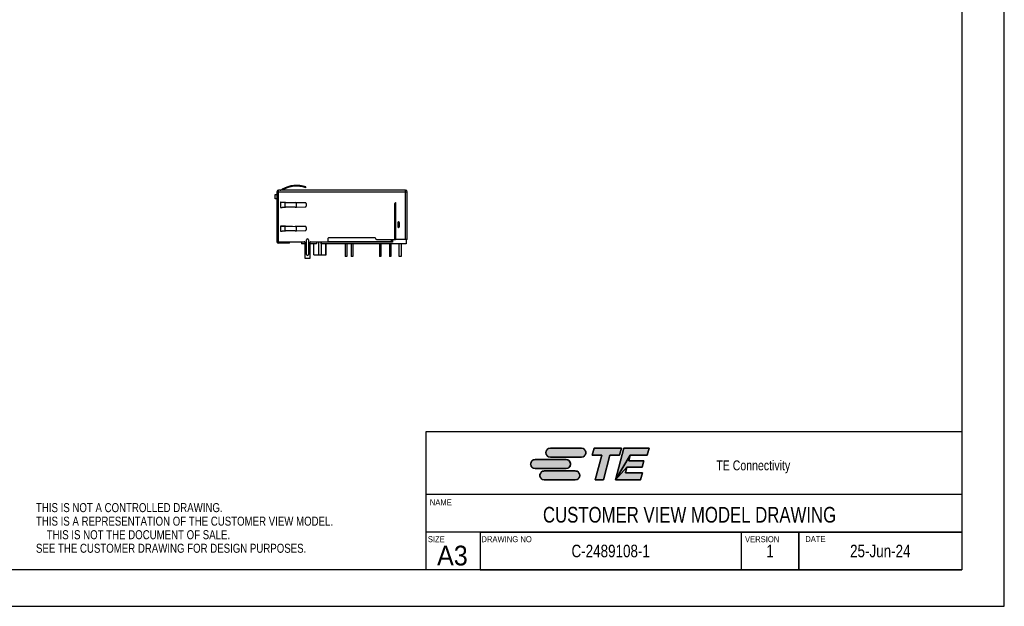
# Model space of a CAD drawing. Extents: x 0 to 420, y 0 to 297.
# Tile 2 of 3: x 171 to 420, y 0 to 148. Entities that reach past the tile are written whole.
import ezdxf
from ezdxf.enums import TextEntityAlignment as Align

# ---------------------------------------------------------------- set-up
doc = ezdxf.new("R2010")
doc.units = 0
doc.header["$LTSCALE"] = 23.1
doc.layers.get('0').update_dxf_attribs({"linetype": 'CONTINUOUS'})
doc.layers.add('DRAFT_ENTITY', color=7, linetype='CONTINUOUS')
doc.styles.get("Standard").update_dxf_attribs({"font": 'txt', "width": 0.95})
doc.styles.add('TEXTSTYLE_2', font='txt', dxfattribs={"width": 0.8})

# ---------------------------------------------------------------- blocks, each defined once
blk = doc.blocks.new('TE_CONNECTIVITY_BL0', base_point=(315, 36))
at = {"linetype": 'CONTINUOUS'}
for points in [[(304.83, 40.02), (304.98, 40.02), (312.83, 40.02), (312.98, 40.02), (313.13, 39.99), (313.27, 39.94), (313.4, 39.87), (313.52, 39.79), (313.64, 39.69), (313.73, 39.58), (313.82, 39.45), (313.88, 39.32), (313.93, 39.18), (313.96, 39.03), (313.97, 38.88), (313.96, 38.74), (313.93, 38.59), (313.88, 38.45), (313.82, 38.31), (313.73, 38.19), (313.64, 38.08), (313.52, 37.98), (313.4, 37.9), (313.27, 37.83), (313.13, 37.78), (312.98, 37.75), (304.98, 37.74), (304.83, 37.75), (304.69, 37.78), (304.54, 37.83), (304.41, 37.9), (304.29, 37.98), (304.17, 38.08), (304.08, 38.19), (303.99, 38.31), (303.93, 38.45), (303.88, 38.59), (303.85, 38.74), (303.84, 38.88), (303.85, 39.03), (303.88, 39.18), (303.93, 39.32), (303.99, 39.45), (304.08, 39.58), (304.17, 39.69), (304.29, 39.79), (304.41, 39.87), (304.54, 39.94), (304.69, 39.99)], [(315.59, 38.22), (316.08, 40.02), (322.98, 40.02), (322.5, 38.22), (320.09, 38.22), (318.41, 31.98), (316.33, 31.98), (318.01, 38.22)], [(330.01, 40.02), (329.52, 38.22), (325.21, 38.22), (321.49, 31.98), (323.64, 40.02)], [(328.69, 36.83), (328.26, 35.22), (324.4, 35.22), (321.49, 31.98), (325.21, 38.22), (324.84, 36.83)], [(300.98, 37.13), (301.13, 37.14), (308.98, 37.14), (309.13, 37.13), (309.28, 37.1), (309.42, 37.05), (309.55, 36.99), (309.68, 36.9), (309.79, 36.81), (309.89, 36.69), (309.97, 36.57), (310.04, 36.44), (310.08, 36.3), (310.11, 36.15), (310.12, 36), (310.11, 35.85), (310.08, 35.7), (310.04, 35.56), (309.97, 35.43), (309.89, 35.31), (309.79, 35.19), (309.68, 35.1), (309.55, 35.01), (309.42, 34.95), (309.28, 34.9), (309.13, 34.87), (301.13, 34.86), (300.98, 34.87), (300.84, 34.9), (300.7, 34.95), (300.56, 35.01), (300.44, 35.1), (300.33, 35.19), (300.23, 35.31), (300.15, 35.43), (300.08, 35.56), (300.03, 35.7), (300, 35.85), (299.99, 36), (300, 36.15), (300.03, 36.3), (300.08, 36.44), (300.15, 36.57), (300.23, 36.69), (300.33, 36.81), (300.44, 36.9), (300.56, 36.99), (300.7, 37.05), (300.84, 37.1)], [(328.33, 33.78), (327.85, 31.98), (321.49, 31.98), (324.4, 35.22), (324.02, 33.78)], [(303.3, 34.25), (303.44, 34.26), (311.29, 34.26), (311.44, 34.25), (311.59, 34.22), (311.73, 34.17), (311.86, 34.1), (311.99, 34.02), (312.1, 33.92), (312.2, 33.81), (312.28, 33.69), (312.35, 33.55), (312.39, 33.41), (312.42, 33.26), (312.43, 33.12), (312.42, 32.97), (312.39, 32.82), (312.35, 32.68), (312.28, 32.55), (312.2, 32.42), (312.1, 32.31), (311.99, 32.21), (311.86, 32.13), (311.73, 32.06), (311.59, 32.01), (311.44, 31.98), (303.44, 31.98), (303.3, 31.98), (303.15, 32.01), (303.01, 32.06), (302.87, 32.13), (302.75, 32.21), (302.64, 32.31), (302.54, 32.42), (302.46, 32.55), (302.39, 32.68), (302.34, 32.82), (302.31, 32.97), (302.3, 33.12), (302.31, 33.26), (302.34, 33.41), (302.39, 33.55), (302.46, 33.69), (302.54, 33.81), (302.64, 33.92), (302.75, 34.02), (302.87, 34.1), (303.01, 34.17), (303.15, 34.22)]]:
    blk.add_hatch(color=2, dxfattribs=at).paths.add_polyline_path(points)
at = {"color": 2, "linetype": 'CONTINUOUS'}
for p, q in [((312.83, 40.02), (304.98, 40.02)), ((316.08, 40.02), (315.59, 38.22)), ((322.98, 40.02), (316.08, 40.02)), ((323.64, 40.02), (321.49, 31.98)), ((322.5, 38.22), (322.98, 40.02)), ((330.01, 40.02), (323.64, 40.02)), ((329.52, 38.22), (330.01, 40.02)), ((304.98, 37.74), (312.83, 37.74)), ((315.59, 38.22), (318.01, 38.22)), ((318.01, 38.22), (316.33, 31.98)), ((318.41, 31.98), (320.09, 38.22)), ((320.09, 38.22), (322.5, 38.22)), ((324.84, 36.83), (325.21, 38.22)), ((325.21, 38.22), (329.52, 38.22)), ((308.98, 37.14), (301.13, 37.14)), ((324.02, 33.78), (324.4, 35.22)), ((324.4, 35.22), (328.26, 35.22)), ((328.69, 36.83), (324.84, 36.83)), ((328.26, 35.22), (328.69, 36.83)), ((301.13, 34.86), (308.98, 34.86)), ((311.29, 34.26), (303.44, 34.26)), ((328.33, 33.78), (324.02, 33.78)), ((327.85, 31.98), (328.33, 33.78)), ((303.44, 31.98), (311.29, 31.98)), ((316.33, 31.98), (318.41, 31.98)), ((321.49, 31.98), (327.85, 31.98))]:
    blk.add_line(p, q, dxfattribs=at)
for points in [[(304.83, 40.02), (304.98, 40.02), (312.83, 40.02), (312.98, 40.02), (313.13, 39.99), (313.27, 39.94), (313.4, 39.87), (313.52, 39.79), (313.64, 39.69), (313.73, 39.58), (313.82, 39.45), (313.88, 39.32), (313.93, 39.18), (313.96, 39.03), (313.97, 38.88), (313.96, 38.74), (313.93, 38.59), (313.88, 38.45), (313.82, 38.31), (313.73, 38.19), (313.64, 38.08), (313.52, 37.98), (313.4, 37.9), (313.27, 37.83), (313.13, 37.78), (312.98, 37.75), (304.98, 37.74), (304.83, 37.75), (304.69, 37.78), (304.54, 37.83), (304.41, 37.9), (304.29, 37.98), (304.17, 38.08), (304.08, 38.19), (303.99, 38.31), (303.93, 38.45), (303.88, 38.59), (303.85, 38.74), (303.84, 38.88), (303.85, 39.03), (303.88, 39.18), (303.93, 39.32), (303.99, 39.45), (304.08, 39.58), (304.17, 39.69), (304.29, 39.79), (304.41, 39.87), (304.54, 39.94), (304.69, 39.99), (304.83, 40.02)], [(315.59, 38.22), (316.08, 40.02), (322.98, 40.02), (322.5, 38.22), (320.09, 38.22), (318.41, 31.98), (316.33, 31.98), (318.01, 38.22), (315.59, 38.22)], [(330.01, 40.02), (329.52, 38.22), (325.21, 38.22), (321.49, 31.98), (323.64, 40.02), (330.01, 40.02)], [(328.69, 36.83), (328.26, 35.22), (324.4, 35.22), (321.49, 31.98), (325.21, 38.22), (324.84, 36.83), (328.69, 36.83)], [(300.98, 37.13), (301.13, 37.14), (308.98, 37.14), (309.13, 37.13), (309.28, 37.1), (309.42, 37.05), (309.55, 36.99), (309.68, 36.9), (309.79, 36.81), (309.89, 36.69), (309.97, 36.57), (310.04, 36.44), (310.08, 36.3), (310.11, 36.15), (310.12, 36), (310.11, 35.85), (310.08, 35.7), (310.04, 35.56), (309.97, 35.43), (309.89, 35.31), (309.79, 35.19), (309.68, 35.1), (309.55, 35.01), (309.42, 34.95), (309.28, 34.9), (309.13, 34.87), (301.13, 34.86), (300.98, 34.87), (300.84, 34.9), (300.7, 34.95), (300.56, 35.01), (300.44, 35.1), (300.33, 35.19), (300.23, 35.31), (300.15, 35.43), (300.08, 35.56), (300.03, 35.7), (300, 35.85), (299.99, 36), (300, 36.15), (300.03, 36.3), (300.08, 36.44), (300.15, 36.57), (300.23, 36.69), (300.33, 36.81), (300.44, 36.9), (300.56, 36.99), (300.7, 37.05), (300.84, 37.1), (300.98, 37.13)], [(328.33, 33.78), (327.85, 31.98), (321.49, 31.98), (324.4, 35.22), (324.02, 33.78), (328.33, 33.78)], [(303.3, 34.25), (303.44, 34.26), (311.29, 34.26), (311.44, 34.25), (311.59, 34.22), (311.73, 34.17), (311.86, 34.1), (311.99, 34.02), (312.1, 33.92), (312.2, 33.81), (312.28, 33.69), (312.35, 33.55), (312.39, 33.41), (312.42, 33.26), (312.43, 33.12), (312.42, 32.97), (312.39, 32.82), (312.35, 32.68), (312.28, 32.55), (312.2, 32.42), (312.1, 32.31), (311.99, 32.21), (311.86, 32.13), (311.73, 32.06), (311.59, 32.01), (311.44, 31.98), (303.44, 31.98), (303.3, 31.98), (303.15, 32.01), (303.01, 32.06), (302.87, 32.13), (302.75, 32.21), (302.64, 32.31), (302.54, 32.42), (302.46, 32.55), (302.39, 32.68), (302.34, 32.82), (302.31, 32.97), (302.3, 33.12), (302.31, 33.26), (302.34, 33.41), (302.39, 33.55), (302.46, 33.69), (302.54, 33.81), (302.64, 33.92), (302.75, 34.02), (302.87, 34.1), (303.01, 34.17), (303.15, 34.22), (303.3, 34.25)]]:
    blk.add_lwpolyline(points, dxfattribs=at)
for centre, start, end in [((304.98, 38.88), 90, 270), ((312.83, 38.88), 270, 90), ((301.13, 36), 90, 270), ((308.98, 36), 270, 90), ((303.44, 33.12), 90, 270), ((311.29, 33.12), 270, 90)]:
    blk.add_arc(centre, 1.14, start, end, dxfattribs=at)
for points in [[(312.98, 37.75), (312.83, 37.74), (304.98, 37.74)], [(309.13, 34.87), (308.98, 34.86), (301.13, 34.86)], [(311.44, 31.98), (311.29, 31.98), (303.44, 31.98)]]:
    blk.add_solid(points, dxfattribs=at)

msp = doc.modelspace()

# ---------------------------------------------------------------- linework, layer by layer
at = {"color": 7, "linetype": 'CONTINUOUS'}
for p, q in [((420, 0), (420, 297)), ((409.21, 287.08), (409.21, 9.23)), ((235.69, 104.95), (235.69, 92.3)), ((235.69, 104.95), (268.71, 104.95)), ((236.09, 92.3), (236.09, 105.35)), ((268.31, 105.35), (236.09, 105.35)), ((236.79, 105.42), (237.07, 105.58)), ((236.83, 105.35), (236.79, 105.42)), ((237.07, 105.58), (237.17, 105.41)), ((237.17, 105.41), (237.07, 105.35)), ((242.88, 106.21), (242.82, 106.02)), ((243, 105.96), (243.06, 106.15)), ((268.31, 92.87), (268.31, 105.35)), ((268.71, 92.87), (268.71, 104.95)), ((235.29, 103.12), (235.29, 104.29)), ((235.29, 104.29), (235.69, 104.29)), ((235.69, 103.12), (235.29, 103.12)), ((236.6, 102.28), (236.6, 100.98)), ((236.72, 100.98), (236.72, 102.27)), ((237.7, 102.25), (236.72, 102.27)), ((236.72, 100.98), (237.7, 101.01)), ((236.76, 102.27), (237, 102.27)), ((236.76, 100.98), (237, 100.99)), ((237, 102.27), (237.83, 102.25)), ((237.83, 101.01), (237, 100.99)), ((237.7, 102.25), (237.7, 101.01)), ((237.83, 102.25), (237.7, 102.25)), ((237.83, 102.24), (237.7, 102.25)), ((237.7, 101.01), (237.83, 101.01)), ((237.7, 101.01), (237.83, 101.01)), ((237.84, 102.24), (237.83, 102.24)), ((237.83, 101.01), (237.84, 101.01)), ((240.65, 102.18), (240.29, 102.19)), ((240.29, 101.07), (240.65, 101.08)), ((240.65, 101.08), (240.65, 102.18)), ((242.92, 102.13), (240.65, 102.18)), ((240.65, 101.08), (242.92, 101.13)), ((243.12, 101.93), (243.12, 101.33)), ((265.52, 101.87), (265.54, 101.87)), ((265.52, 101.87), (265.52, 93.07)), ((265.54, 93.07), (265.54, 101.87)), ((265.65, 102.07), (265.58, 102.01)), ((265.6, 102.01), (265.58, 102.01)), ((265.65, 102.07), (265.6, 102.01)), ((265.65, 102.07), (265.65, 102.07)), ((265.65, 102.07), (265.65, 92.89)), ((265.76, 102.2), (265.76, 92.87)), ((266.46, 97.34), (266.53, 97.34)), ((266.46, 95.91), (266.46, 97.34)), ((266.53, 97.34), (266.53, 95.91)), ((236.6, 96.28), (236.6, 94.98)), ((236.72, 94.98), (236.72, 96.27)), ((237.7, 96.25), (236.72, 96.27)), ((236.72, 94.98), (237.7, 95.01)), ((236.76, 96.27), (237, 96.27)), ((236.76, 94.98), (237, 94.99)), ((237, 96.27), (237.83, 96.25)), ((237.83, 95.01), (237, 94.99)), ((237.7, 96.25), (237.7, 95.01)), ((237.83, 96.25), (237.7, 96.25)), ((237.83, 96.24), (237.7, 96.25)), ((237.7, 95.01), (237.83, 95.01)), ((237.7, 95.01), (237.83, 95.01)), ((237.84, 96.24), (237.83, 96.24)), ((237.83, 95.01), (237.84, 95.01)), ((240.65, 96.18), (240.29, 96.19)), ((240.29, 95.07), (240.65, 95.08)), ((240.65, 95.08), (240.65, 96.18)), ((242.92, 96.13), (240.65, 96.18)), ((240.65, 95.08), (242.92, 95.13)), ((243.12, 95.93), (243.12, 95.33)), ((266.46, 97.17), (266.7, 97.17)), ((266.7, 96.07), (266.46, 96.07)), ((266.53, 95.91), (266.46, 95.91)), ((266.69, 96.07), (266.69, 97.17)), ((266.7, 97.17), (266.7, 96.07)), ((243.19, 89.07), (243.19, 92.8)), ((243.69, 92.8), (243.69, 89.07)), ((248.62, 92.35), (264.71, 92.35)), ((248.69, 92.5), (248.69, 93.17)), ((248.89, 93.37), (260.49, 93.37)), ((260.69, 93.17), (260.69, 93.07)), ((260.89, 92.87), (265.72, 92.87)), ((264.71, 92.35), (264.71, 92.87)), ((264.71, 92.35), (264.91, 92.15)), ((264.96, 92.87), (264.96, 92.15)), ((265.54, 93.07), (265.52, 93.07)), ((265.65, 92.89), (265.65, 92.89)), ((268.71, 92.87), (265.72, 92.87)), ((268.46, 92.87), (268.46, 91.75)), ((235.69, 92.3), (242.64, 92.3)), ((236.09, 92.3), (236.24, 92.15)), ((238.89, 91.9), (236.09, 91.9)), ((236.14, 92.25), (236.19, 92.3)), ((242.83, 92.15), (236.24, 92.15)), ((238.39, 92.15), (238.39, 91.9)), ((238.89, 91.9), (238.89, 92.15)), ((241.94, 92.15), (241.94, 91.75)), ((242.84, 91.75), (241.94, 91.75)), ((242.84, 88.07), (242.84, 92.1)), ((244.04, 92.1), (244.04, 88.07)), ((245.73, 91.75), (244.04, 91.75)), ((246.31, 92.15), (244.05, 92.15)), ((244.24, 92.3), (248.49, 92.3)), ((245.06, 88.95), (245.06, 91.75)), ((245.09, 88.95), (245.09, 91.75)), ((245.73, 92.15), (245.73, 91.75)), ((246.33, 88.95), (246.33, 92.3)), ((246.89, 92.3), (246.89, 88.95)), ((264.96, 92.15), (246.91, 92.15)), ((246.92, 91.75), (246.92, 92.15)), ((268.46, 91.75), (246.92, 91.75)), ((248.13, 88.95), (248.13, 91.75)), ((248.16, 88.95), (248.16, 91.75)), ((253.02, 91.75), (253.02, 88.58)), ((253.42, 91.75), (253.42, 88.58)), ((254.54, 91.75), (254.54, 88.58)), ((254.94, 91.75), (254.94, 88.58)), ((261.65, 91.75), (261.65, 88.58)), ((262.05, 91.75), (262.05, 88.58)), ((264.19, 91.75), (264.19, 88.58)), ((264.59, 91.75), (264.59, 88.58)), ((266.68, 88.58), (266.68, 91.75)), ((267.18, 91.75), (267.18, 88.58)), ((244.04, 88.07), (242.84, 88.07)), ((245.06, 88.95), (248.16, 88.95)), ((253.42, 88.58), (253.02, 88.58)), ((254.94, 88.58), (254.54, 88.58)), ((262.05, 88.58), (261.65, 88.58)), ((264.59, 88.58), (264.19, 88.58)), ((267.18, 88.58), (266.68, 88.58)), ((409.21, 44.16), (273.44, 44.16)), ((273.44, 44.16), (273.44, 9.23)), ((409.21, 18.76), (273.44, 18.76)), ((287.21, 18.76), (287.21, 9.23)), ((353.33, 18.76), (353.33, 9.23)), ((367.96, 9.23), (367.96, 18.76)), ((409.21, 9.23), (17.78, 9.23)), ((0, 0), (420, 0))]:
    msp.add_line(p, q, dxfattribs=at)
at = {"color": 2, "linetype": 'CONTINUOUS'}
for p, q in [((287.21, 18.76), (409.21, 18.76)), ((287.21, 18.76), (287.21, 9.23)), ((353.33, 18.76), (353.33, 9.23)), ((367.96, 18.76), (367.96, 9.23)), ((409.21, 18.76), (409.21, 9.23)), ((287.21, 9.23), (409.21, 9.23))]:
    msp.add_line(p, q, dxfattribs=at)
at = {"color": 7, "linetype": 'CONTINUOUS'}
for centre, radius, start, end in [((236.09, 104.95), 0.4, 90, 180), ((236.54, 105.85), 0.5, 270, 300), ((240.69, 99.32), 7.24, 70.8606, 120), ((240.69, 99.32), 7.04, 70.8606, 120), ((268.31, 104.95), 0.4, 0, 90), ((251.26, 606), 503.94, 268.4724, 268.7525), ((251.26, -402.41), 503.6, 91.2484, 91.5286), ((252.12, 671.57), 569.51, 268.5636, 268.8098), ((252.12, -467.94), 569.13, 91.191, 91.4374), ((266.53, 97.17), 0.166, 25.2394, 90), ((251.26, 599.67), 503.6, 268.4714, 268.7516), ((251.26, -408.75), 503.94, 91.2475, 91.5276), ((252.12, 665.25), 569.19, 268.5627, 268.809), ((252.12, -474.37), 569.57, 91.1902, 91.4363), ((266.53, 96.07), 0.166, 270, 334.7606), ((266.11, 97.17), 0.575, 359.9886, 7.0499), ((266.12, 96.07), 0.569, 352.913, 0.0484), ((243.44, 92.8), 0.25, 0, 180), ((248.49, 92.5), 0.2, 270, 360), ((248.89, 93.17), 0.2, 90, 180), ((260.49, 93.17), 0.2, 0, 90), ((260.89, 93.07), 0.2, 180, 270), ((267.21, 98.78), 6.09, 255.238, 255.8921), ((236.09, 92.3), 0.4, 180, 270), ((242.64, 92.1), 0.2, 0, 90), ((244.24, 92.1), 0.2, 90, 180), ((243.44, 89.07), 0.25, 180, 360)]:
    msp.add_arc(centre, radius, start, end, dxfattribs=at)
for centre, major_axis, ratio, start_param, end_param in [((265.73, 101.87), (0.213, 0), 0.939693, 2.356194, 3.141593), ((266.12, 97.17), (0.583, 0), 0.514496, 0, 0.237941), ((266.12, 96.07), (0.583, 0), 0.514496, -0.237941, 0), ((265.73, 93.07), (0.213, 0), 0.939693, -3.141593, -1.99023), ((244.98, 92.41), (0, 1.35), 1, -1.765616, -1.653368), ((248.24, 92.41), (1.35, 0), 1, -3.059021, -2.946773)]:
    msp.add_ellipse(centre, major_axis=major_axis, ratio=ratio, start_param=start_param, end_param=end_param, dxfattribs=at)
for points, knots in [([(236.72, 102.27), (236.72, 102.27), (236.67, 102.27), (236.63, 102.28), (236.6, 102.28)], [0, 0, 0, 0, 0.224992, 1, 1, 1, 1]), ([(236.6, 100.98), (236.61, 100.98), (236.65, 100.98), (236.69, 100.98), (236.72, 100.98)], [0, 0, 0, 0, 0.268064, 1, 1, 1, 1]), ([(243.12, 101.93), (243.12, 101.95), (243.11, 102.01), (243.07, 102.07), (243, 102.12), (242.95, 102.13), (242.92, 102.13)], [0, 0, 0, 0, 0.250434, 0.500617, 0.75044, 1, 1, 1, 1]), ([(242.92, 101.13), (242.95, 101.13), (243, 101.14), (243.07, 101.18), (243.11, 101.25), (243.12, 101.3), (243.12, 101.33)], [0, 0, 0, 0, 0.24956, 0.499383, 0.749566, 1, 1, 1, 1]), ([(265.6, 102.01), (265.58, 101.99), (265.55, 101.95), (265.54, 101.9), (265.54, 101.87)], [0, 0, 0, 0, 0.495961, 1, 1, 1, 1]), ([(265.76, 102.2), (265.75, 102.18), (265.71, 102.14), (265.68, 102.1), (265.65, 102.07)], [0, 0, 0, 0, 0.252014, 1, 1, 1, 1]), ([(236.72, 96.27), (236.72, 96.27), (236.67, 96.27), (236.63, 96.28), (236.6, 96.28)], [0, 0, 0, 0, 0.224992, 1, 1, 1, 1]), ([(236.6, 94.98), (236.61, 94.98), (236.65, 94.98), (236.69, 94.98), (236.72, 94.98)], [0, 0, 0, 0, 0.268064, 1, 1, 1, 1]), ([(243.12, 95.93), (243.12, 95.95), (243.11, 96.01), (243.07, 96.07), (243, 96.12), (242.95, 96.13), (242.92, 96.13)], [0, 0, 0, 0, 0.250434, 0.500617, 0.75044, 1, 1, 1, 1]), ([(242.92, 95.13), (242.95, 95.13), (243, 95.14), (243.07, 95.18), (243.11, 95.25), (243.12, 95.3), (243.12, 95.33)], [0, 0, 0, 0, 0.24956, 0.499383, 0.749566, 1, 1, 1, 1]), ([(265.54, 93.07), (265.54, 93.05), (265.55, 93.02), (265.57, 92.96), (265.61, 92.92), (265.64, 92.9), (265.65, 92.89)], [0, 0, 0, 0, 0.254792, 0.507265, 0.755799, 1, 1, 1, 1])]:
    msp.add_open_spline(points, degree=3, knots=knots, dxfattribs=at)
at = {"layer": 'DRAFT_ENTITY', "color": 7, "linetype": 'CONTINUOUS'}
msp.add_line((409.21, 28.28), (273.44, 28.28), dxfattribs=at)

# ---------------------------------------------------------------- block references
at = {"color": 2, "linetype": 'CONTINUOUS'}
msp.add_blockref('TE_CONNECTIVITY_BL0', (315, 36), dxfattribs=at)

# ---------------------------------------------------------------- texts
at = {"color": 2, "linetype": 'CONTINUOUS', "style": 'TEXTSTYLE_2', "width": 0.8}
for s, height, p in [('TE Connectivity', 2.5, (347.03, 34.42)), ('THIS IS NOT A CONTROLLED DRAWING.', 2.286, (174.65, 23.84)), ('THIS IS A REPRESENTATION OF THE CUSTOMER VIEW MODEL.', 2.286, (174.65, 20.41)), ('    THIS IS NOT THE DOCUMENT OF SALE.', 2.286, (174.65, 16.98)), ('SEE THE CUSTOMER DRAWING FOR DESIGN PURPOSES.', 2.286, (174.65, 13.55))]:
    msp.add_text(s, height=height, dxfattribs=at).set_placement(p)
at = {"color": 2, "linetype": 'CONTINUOUS', "width": 0.95}
for s, height, p in [('NAME', 1.52, (274.44, 25.57)), ('SIZE', 1.52, (273.94, 16.23)), ('DRAWING NO', 1.52, (287.51, 16.23)), ('VERSION', 1.52, (354.3, 16.23)), ('DATE', 1.52, (369.56, 16.27)), ('A3', 5, (276.28, 10.35))]:
    msp.add_text(s, height=height, dxfattribs=at).set_placement(p)
at = {"color": 2, "linetype": 'CONTINUOUS', "style": 'TEXTSTYLE_2', "width": 0.8}
for s, height, p in [('CUSTOMER VIEW MODEL DRAWING', 3.968, (340.25, 21.19)), ('C-2489108-1', 3.18, (320.27, 12.41)), ('1', 3.18, (360.65, 12.41)), ('25-Jun-24', 3.18, (388.58, 12.41))]:
    msp.add_text(s, height=height, dxfattribs=at).set_placement(p, align=Align.CENTER)

doc.saveas('drawing.dxf')
